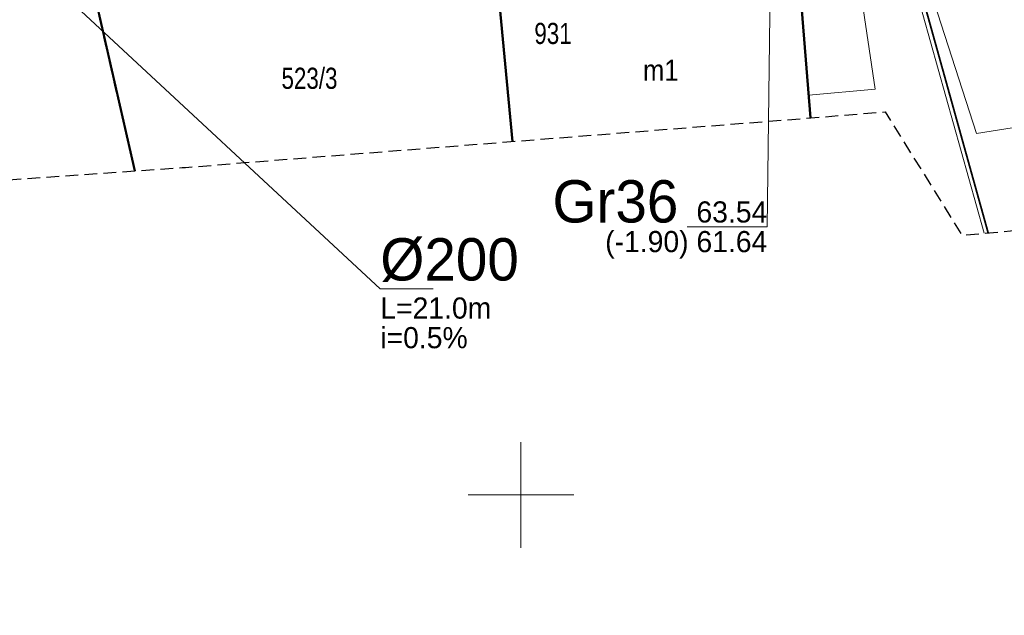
# Model space of a CAD drawing. Header units: metres. Extents: x 6473628 to 6474152, y 5887128 to 5887462.
# Tile 34 of 38: x 6474026 to 6474073, y 5887294 to 5887322. Entities that reach past the tile are written whole.
import ezdxf
from ezdxf.enums import TextEntityAlignment as Align

# ---------------------------------------------------------------- set-up
doc = ezdxf.new("R2010")
doc.units = ezdxf.units.M
doc.header["$MEASUREMENT"] = 0
for name, pattern in [('0.5_0.5', [1, 0.5, -0.5]), ('2', [0.9, 0.6, -0.3]), ('219-500', [0])]:
    doc.linetypes.add(name, pattern=pattern)
for name, color, linetype in [('211-numer działki ewidencyjnej', 7, 'CONTINUOUS'), ('218-kontur użytku gruntowego', 7, 'CONTINUOUS'), ('219-działka ewidencyjna', 7, 'CONTINUOUS'), ('312-budynek ewidencyjny', 7, 'CONTINUOUS'), ('312-oznaczenie budynku ewidencyjnego', 7, 'CONTINUOUS'), ('312-oznaczenie budynku ewidencyjnego-Atr117', 7, 'CONTINUOUS'), ('ogrodzenie trwałe', 7, 'CONTINUOUS'), ('przewód elektroenergetyczny podziemny', 7, 'CONTINUOUS'), ('przewód wodociągowy', 7, 'CONTINUOUS'), ('SJ_16_Liczby', 7, 'CONTINUOUS'), ('SJ_27_Wymiary', 7, 'CONTINUOUS'), ('Wstawianie ramki sekcyjnej z opisem', 7, 'CONTINUOUS'), ('Zakres', 7, 'CONTINUOUS')]:
    doc.layers.add(name, color=color, linetype=linetype)
for name, color, linetype, lineweight in [('SJ_19_Opis_Pz_1', 7, 'CONTINUOUS', 20), ('SJ_26_Teksty', 7, 'CONTINUOUS', 20), ('SJ_28_Linie_odn', 7, 'CONTINUOUS', 20)]:
    doc.layers.add(name, color=color, linetype=linetype, lineweight=lineweight)
doc.styles.add('OPISOWY', font='GOTHIC.TTF')
doc.styles.get("Standard").update_dxf_attribs({"font": 'Working1250', "width": 0.75})
doc.linetypes.add('902-500', pattern='A,3.75,0,[1,ksztalty.shx,S=0.5,R=0,X=0,Y=0],3.75', length=7.5)

msp = doc.modelspace()

# ---------------------------------------------------------------- linework, layer by layer
at = {"layer": '218-kontur użytku gruntowego', "color": 3, "linetype": '0.5_0.5', "lineweight": 18, "flags": 128}
for points in [[(6474029.67, 5887324.38), (6474031.734, 5887315.312)], [(6474031.734, 5887315.312), (6474029.67, 5887324.38)]]:
    msp.add_lwpolyline(points, dxfattribs=at)
at = {"layer": '219-działka ewidencyjna', "color": 7, "linetype": '219-500', "lineweight": 18, "flags": 128}
for points in [[(6474071.872, 5887312.366), (6474066.08, 5887333.06)], [(6474031.734, 5887315.312), (6474029.67, 5887324.38)]]:
    msp.add_lwpolyline(points, dxfattribs=at)
at = {"layer": '312-budynek ewidencyjny', "color": 7, "linetype": 'Continuous', "lineweight": 50, "flags": 128}
for points in [[(6474063.1, 5887324.87), (6474063.672, 5887317.82)], [(6474049.606, 5887316.705), (6474048.88, 5887324.39)]]:
    msp.add_lwpolyline(points, dxfattribs=at)
at = {"layer": 'ogrodzenie trwałe', "color": 7, "linetype": '902-500', "lineweight": 35, "flags": 128}
for points in [[(6474072.054, 5887312.382), (6474066.37, 5887332.88)], [(6474033.09, 5887330.27), (6474029.73, 5887324.3), (6474031.78, 5887315.315)]]:
    msp.add_lwpolyline(points, dxfattribs=at)
at = {"layer": 'przewód elektroenergetyczny podziemny', "color": 1, "linetype": 'Continuous', "lineweight": 18, "flags": 128}
msp.add_lwpolyline([(6474066.35, 5887333.08), (6474071.51, 5887317.08), (6474088.25, 5887319.74)], dxfattribs=at)
at = {"layer": 'przewód wodociągowy', "color": 5, "linetype": 'Continuous', "lineweight": 18, "flags": 128}
msp.add_lwpolyline([(6474063.59, 5887318.9), (6474066.73, 5887319.18), (6474064.41, 5887334.75)], dxfattribs=at)
at = {"layer": 'SJ_26_Teksty'}
for p, q in [((6474023.46, 5887328.233), (6474043.356, 5887309.734)), ((6474043.356, 5887309.734), (6474045.856, 5887309.734))]:
    msp.add_line(p, q, dxfattribs=at)
at = {"layer": 'SJ_28_Linie_odn'}
msp.add_lwpolyline([(6474061.877, 5887332.723), (6474061.632, 5887312.674), (6474057.852, 5887312.674)], dxfattribs=at)
at = {"layer": 'Wstawianie ramki sekcyjnej z opisem', "color": 7, "linetype": 'Continuous', "lineweight": 13, "flags": 128}
for points in [[(6474050, 5887297.5), (6474050, 5887302.5)], [(6474047.5, 5887300), (6474052.5, 5887300)]]:
    msp.add_lwpolyline(points, dxfattribs=at)
at = {"layer": 'Zakres', "color": 5, "linetype": '2', "lineweight": 25, "flags": 128}
msp.add_lwpolyline([(6473676.81, 5887213.41), (6473667.74, 5887202.78), (6473659.01, 5887210.45), (6473646.22, 5887197.22), (6473711.04, 5887142.9), (6473724.09, 5887158.77), (6473713.27, 5887167.89), (6473715.19, 5887174.47), (6473715.74, 5887184.78), (6473715.02, 5887190.22), (6473713.69, 5887194.31), (6473713.69, 5887194.33), (6473711.51, 5887200.99), (6473711.05, 5887203.97), (6473710.6, 5887215.32), (6473712.4, 5887257.5), (6473712.5, 5887259.36), (6473715.25, 5887262.64), (6473716.97, 5887268.72), (6473717.54, 5887277.85), (6473718.7, 5887278.96), (6473734.03, 5887282.03), (6473761.49, 5887287.53), (6473786, 5887292.44), (6473816.32, 5887298.52), (6473820.72, 5887299.06), (6473856.75, 5887303.47), (6473865.02, 5887304.48), (6473879.04, 5887305.39), (6473905.86, 5887307.1), (6473929.16, 5887308.6), (6473952.76, 5887310.13), (6474012.11, 5887313.94), (6474012.19, 5887313.95), (6474034, 5887315.47), (6474034.15, 5887315.48), (6474067.2, 5887318.1), (6474070.83, 5887312.27), (6474109.78, 5887315.84), (6474119.74, 5887323.71), (6474125.77, 5887325.76), (6474130.41, 5887330.13), (6474132.82, 5887336.03), (6474132.55, 5887342.4), (6474129.75, 5887353.12), (6474127.58, 5887357.86), (6474123.91, 5887361.57), (6474119.19, 5887363.8), (6474113.99, 5887364.28), (6474112.58, 5887364.16), (6474098.55, 5887363.03), (6474089.61, 5887362.31), (6474048.91, 5887359.22), (6474048.87, 5887359.21), (6474015.96, 5887356.62), (6474003.54, 5887355.64), (6473983.11, 5887354.1), (6473951.21, 5887351.69), (6473913.79, 5887348.86), (6473912.21, 5887362.74), (6473912.21, 5887362.79), (6473909.47, 5887386.25), (6473908.51, 5887394.39), (6473921.49, 5887396.5), (6473947.61, 5887400.73), (6473971.66, 5887401.95), (6473989.34, 5887403.75), (6473994.99, 5887406.17), (6473999.9, 5887409.71), (6474003.01, 5887414.9), (6474003.81, 5887420.89), (6474002.18, 5887426.72), (6473998.38, 5887431.43), (6473993.03, 5887434.25), (6473960.42, 5887443.72), (6473954.98, 5887444.27), (6473941.62, 5887443.14), (6473941.16, 5887443.09), (6473938.74, 5887442.81), (6473932.71, 5887440.75), (6473928.97, 5887437.22), (6473827.76, 5887420.81), (6473827.74, 5887420.8), (6473818.01, 5887419.22), (6473821.59, 5887430.98), (6473827.8, 5887454.06), (6473804.74, 5887461.63), (6473793.55, 5887426.22), (6473796.12, 5887415.68), (6473722.82, 5887403.78), (6473688.63, 5887399.87), (6473687.59, 5887392.13), (6473687.54, 5887391.78), (6473687.03, 5887387.21), (6473674.53, 5887374.58), (6473675.94, 5887343.54), (6473681.38, 5887331.77), (6473680.33, 5887310.02), (6473679.31, 5887290.85), (6473677.82, 5887267.61), (6473677.79, 5887266.94), (6473677.55, 5887254.53), (6473677.46, 5887250.52), (6473677.46, 5887250.48), (6473677.12, 5887232.81), (6473677.12, 5887232.77), (6473676.91, 5887220.36), (6473676.91, 5887220.34), (6473676.81, 5887213.91)], close=True, dxfattribs=at)

# ---------------------------------------------------------------- texts
at = {"layer": '211-numer działki ewidencyjnej', "color": 7, "linetype": 'Continuous', "lineweight": 18, "width": 0.79}
msp.add_text('523/3', height=1, dxfattribs=at).set_placement((6474038.69, 5887319.19))
at = {"layer": '312-oznaczenie budynku ewidencyjnego', "color": 7, "linetype": 'Continuous', "lineweight": 18, "width": 0.79}
msp.add_text('931', height=1, dxfattribs=at).set_placement((6474050.63, 5887321.31))
at = {"layer": '312-oznaczenie budynku ewidencyjnego-Atr117', "color": 7, "width": 0.9}
msp.add_text('m1', height=1, dxfattribs=at).set_placement((6474056.6, 5887320.07), align=Align.MIDDLE_CENTER)
at = {"layer": 'SJ_16_Liczby', "style": 'OPISOWY'}
for s, p in [('L=21.0m', (6474043.356, 5887308.333)), ('i=0.5%', (6474043.356, 5887306.934))]:
    msp.add_text(s, height=1, dxfattribs=at).set_placement(p)
at = {"layer": 'SJ_19_Opis_Pz_1', "style": 'OPISOWY'}
msp.add_text('Gr36', height=2, dxfattribs=at).set_placement((6474057.432, 5887312.874), align=Align.RIGHT)
at = {"layer": 'SJ_26_Teksty', "style": 'OPISOWY'}
for s, p in [('63.54', (6474061.632, 5887312.874)), ('(-1.90) 61.64', (6474061.632, 5887311.474))]:
    msp.add_text(s, height=1, dxfattribs=at).set_placement(p, align=Align.RIGHT)
at = {"layer": 'SJ_27_Wymiary', "style": 'OPISOWY'}
msp.add_text('%%C200', height=2, dxfattribs=at).set_placement((6474043.356, 5887310.134))

doc.saveas('drawing.dxf')
